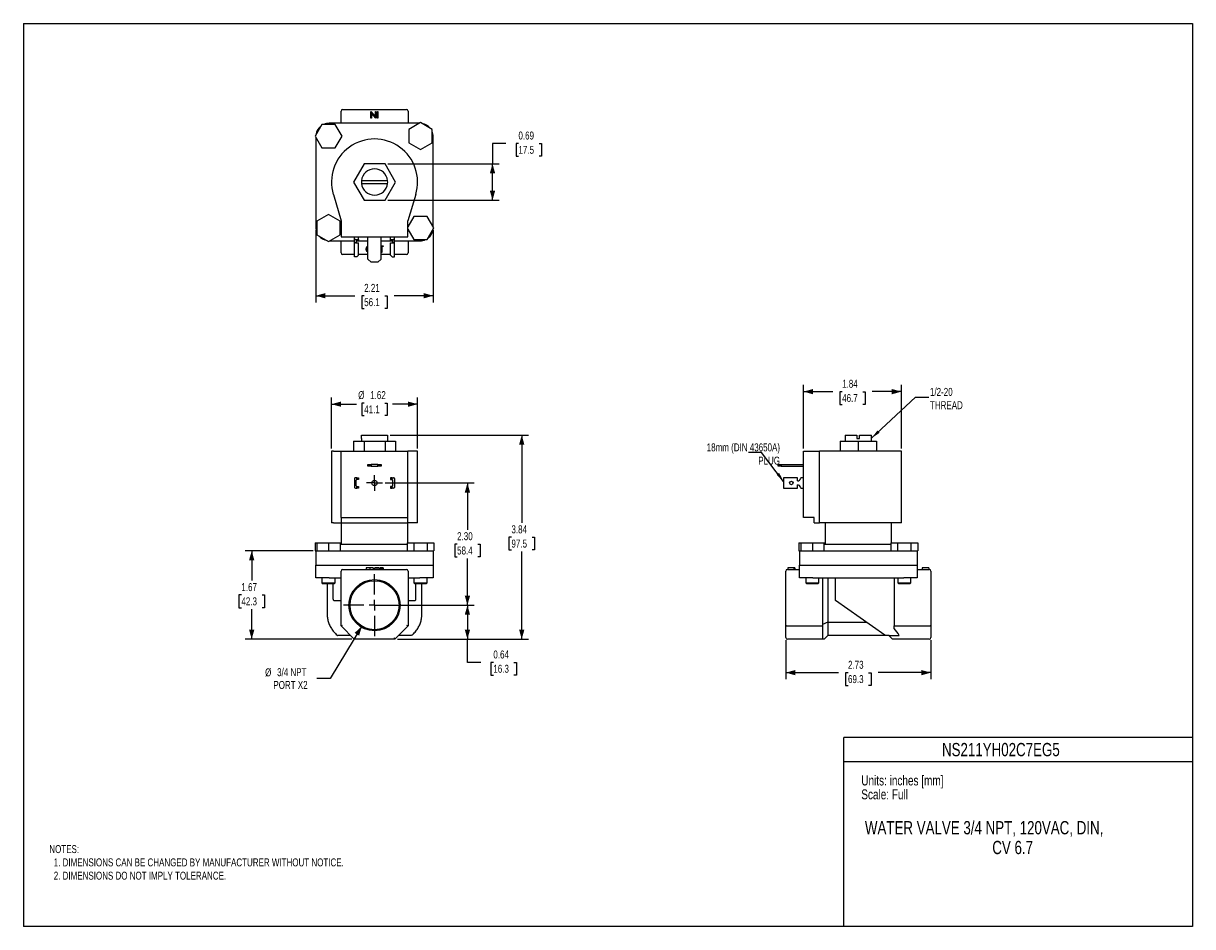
# Model space of a CAD drawing. Header units: inches. Extents: x 0 to 22, y 0 to 17.
import ezdxf
from ezdxf.enums import TextEntityAlignment as Align

# ---------------------------------------------------------------- set-up
doc = ezdxf.new("R2010")
doc.units = ezdxf.units.IN
doc.header["$MEASUREMENT"] = 0
doc.linetypes.add('SLD-Center', pattern=[0.75, 0.6, -0.05, 0.05, -0.05])
doc.linetypes.add('SLD-Solid', pattern=[0])
doc.layers.add('CENTER', color=40, linetype='SLD-Center')
doc.layers.add('SLD-DEFPOINTS', color=7, linetype='Continuous')
doc.layers.add('DIMENSIONS', color=140, linetype='SLD-Solid', lineweight=25)
doc.layers.add('TEXT', color=140, linetype='SLD-Solid', lineweight=25)
doc.styles.add('SLDTEXTSTYLE0', font='TXT', dxfattribs={"width": 0.75})
doc.dimstyles.new('SLDDIMSTYLE0', dxfattribs={"dimtxt": 0.15, "dimasz": 0.18, "dimexe": 0, "dimexo": 0.0625, "dimgap": 0.0375, "dimtad": 0, "dimtih": 1, "dimtoh": 1, "dimrnd": 1e-09, "dimzin": 12, "dimdsep": 46, "dimtxsty": 'SLDTEXTSTYLE0', "dimsah": 1, "dimcen": 0.09, "dimadec": 0, "dimazin": 3, "dimtfac": 1, "dimtofl": 0, "dimtmove": 0, "dimatfit": 3, "dimfxl": 0, "dimfrac": 2, "dimtolj": 1, "dimtzin": 12, "dimarcsym": 0})
doc.dimstyles.new('SLDDIMSTYLE1', dxfattribs={"dimtxt": 0.15, "dimasz": 0.18, "dimexe": 0, "dimexo": 0.0625, "dimgap": 0.0375, "dimtad": 0, "dimtih": 1, "dimtoh": 1, "dimrnd": 1e-09, "dimzin": 4, "dimdsep": 46, "dimtxsty": 'SLDTEXTSTYLE0', "dimsah": 1, "dimcen": 0.09, "dimadec": 0, "dimazin": 1, "dimtfac": 1, "dimtofl": 0, "dimtmove": 0, "dimatfit": 3, "dimfxl": 0, "dimfrac": 2, "dimtolj": 1, "dimtzin": 12, "dimarcsym": 0})
doc.dimstyles.new('SLDDIMSTYLE2', dxfattribs={"dimtxt": 0.15, "dimasz": 0.18, "dimexe": 0, "dimexo": 0.0625, "dimgap": 0.0375, "dimtad": 0, "dimtih": 1, "dimtoh": 1, "dimrnd": 1e-09, "dimdsep": 46, "dimtxsty": 'SLDTEXTSTYLE0', "dimsah": 1, "dimcen": 0.09, "dimadec": 0, "dimazin": 2, "dimtfac": 1, "dimtofl": 0, "dimtmove": 0, "dimatfit": 3, "dimfxl": 0, "dimfrac": 2, "dimtolj": 1, "dimtzin": 12, "dimarcsym": 0})
doc.dimstyles.new('SLDDIMSTYLE3', dxfattribs={"dimtxt": 0.15, "dimasz": 0.18, "dimexe": 0, "dimexo": 0.0625, "dimgap": 0.0375, "dimtad": 0, "dimtih": 1, "dimtoh": 1, "dimrnd": 1e-09, "dimzin": 12, "dimdsep": 46, "dimtxsty": 'SLDTEXTSTYLE0', "dimsah": 1, "dimcen": 0, "dimadec": 0, "dimazin": 3, "dimtfac": 1, "dimtofl": 0, "dimtmove": 0, "dimatfit": 3, "dimfxl": 0, "dimfrac": 2, "dimtolj": 1, "dimtzin": 12, "dimarcsym": 0})
doc.dimstyles.new('SLDDIMSTYLE4', dxfattribs={"dimtxt": 0.18, "dimasz": 0.18, "dimexe": 0, "dimexo": 0.0625, "dimgap": 0, "dimtad": 0, "dimtih": 1, "dimtoh": 1, "dimdec": 0, "dimrnd": 1e-09, "dimzin": 0, "dimdsep": 46, "dimtxsty": 'Standard', "dimsah": 1, "dimcen": 0.09, "dimadec": 0, "dimazin": 0, "dimtfac": 0.18, "dimtdec": 0, "dimtofl": 0, "dimtmove": 0, "dimatfit": 3, "dimfxl": 0, "dimfrac": 2, "dimtolj": 1, "dimtzin": 0, "dimarcsym": 0})

# ---------------------------------------------------------------- blocks, each defined once
blk = doc.blocks.new('SW_NOTE_0')
at = {"layer": 'TEXT', "color": 0, "insert": (0, 0.242), "char_height": 0.1875, "attachment_point": 1, "style": 'SLDTEXTSTYLE0'}
blk.add_mtext('Scale: Full', dxfattribs=at)
blk = doc.blocks.new('SW_NOTE_0_1')
at = {"layer": 'TEXT', "color": 0, "insert": (0, 0.242), "char_height": 0.1875, "attachment_point": 1, "style": 'SLDTEXTSTYLE0'}
blk.add_mtext('Units: inches [mm]', dxfattribs=at)
blk = doc.blocks.new('Block1')
at = {"color": 140, "linetype": 'SLD-Solid', "lineweight": 18}
blk.add_line((22, 0), (22, 3.56), dxfattribs=at)
at = {"layer": 'TEXT'}
for p, q in [((22, 3.56), (15.44, 3.56)), ((15.44, 0), (15.44, 3.56)), ((15.44, 3.11), (22, 3.11)), ((22, 0), (15.44, 0))]:
    blk.add_line(p, q, dxfattribs=at)
for name, p in [('SW_NOTE_0_1', (15.766, 2.603)), ('SW_NOTE_0', (15.766, 2.341))]:
    blk.add_blockref(name, p, dxfattribs=at)
at = {"layer": 'TEXT', "color": 140, "style": 'SLDTEXTSTYLE0', "width": 0.75}
for tag, p in [('AUTOATTR1', (18.695, 3.451)), ('AUTOATTR0_0', (18.733, 1.981)), ('AUTOATTR0_1', (18.747, 1.609))]:
    blk.add_attdef(tag, text='', height=0.25, dxfattribs=at).set_placement(p, align=Align.TOP_CENTER)
blk = doc.blocks.new('_D')
at = {"layer": 'DIMENSIONS'}
for p, q in [((6.904, 9.25), (9.502, 9.25)), ((9.377, 9.25), (9.377, 7.6)), ((9.183, 7.329), (9.137, 7.329)), ((9.137, 7.329), (9.137, 7.091)), ((9.571, 7.329), (9.616, 7.329)), ((9.616, 7.329), (9.616, 7.091)), ((9.137, 7.091), (9.183, 7.091)), ((9.377, 5.41), (9.377, 7.061)), ((9.616, 7.091), (9.571, 7.091)), ((7.037, 5.41), (9.502, 5.41))]:
    blk.add_line(p, q, dxfattribs=at)
for points in [[(9.377, 9.25), (9.327, 9.07), (9.427, 9.07)], [(9.377, 5.41), (9.427, 5.59), (9.327, 5.59)]]:
    blk.add_solid(points, dxfattribs=at)
at = {"layer": 'DIMENSIONS', "char_height": 0.15, "attachment_point": 1, "style": 'SLDTEXTSTYLE0'}
for s, insert in [('3.84', (9.183, 7.553)), ('97.5', (9.183, 7.284))]:
    blk.add_mtext(s, dxfattribs=dict(at, insert=insert))
blk = doc.blocks.new('_D_1')
at = {"layer": 'DIMENSIONS'}
for p, q in [((6.807, 8.35), (8.48, 8.35)), ((8.355, 8.35), (8.355, 7.47)), ((8.161, 7.199), (8.115, 7.199)), ((8.115, 7.199), (8.115, 6.961)), ((8.549, 7.199), (8.594, 7.199)), ((8.594, 7.199), (8.594, 6.961)), ((8.115, 6.961), (8.161, 6.961)), ((8.355, 6.05), (8.355, 6.931)), ((8.594, 6.961), (8.549, 6.961)), ((6.657, 6.05), (8.48, 6.05))]:
    blk.add_line(p, q, dxfattribs=at)
for points in [[(8.355, 8.35), (8.305, 8.17), (8.405, 8.17)], [(8.355, 6.05), (8.405, 6.23), (8.305, 6.23)]]:
    blk.add_solid(points, dxfattribs=at)
at = {"layer": 'DIMENSIONS', "char_height": 0.15, "attachment_point": 1, "style": 'SLDTEXTSTYLE0'}
for s, insert in [('2.30', (8.161, 7.423)), ('58.4', (8.161, 7.154))]:
    blk.add_mtext(s, dxfattribs=dict(at, insert=insert))
blk = doc.blocks.new('_D_2')
at = {"layer": 'DIMENSIONS'}
for p, q in [((7.238, 6.05), (8.48, 6.05)), ((8.355, 6.05), (8.355, 5.41)), ((7.037, 5.41), (8.48, 5.41)), ((8.355, 4.974), (8.355, 5.41)), ((8.605, 4.974), (8.355, 4.974)), ((8.843, 4.973), (8.797, 4.973)), ((8.797, 4.973), (8.797, 4.735)), ((9.231, 4.973), (9.276, 4.973)), ((9.276, 4.973), (9.276, 4.735)), ((8.797, 4.735), (8.843, 4.735)), ((9.276, 4.735), (9.231, 4.735))]:
    blk.add_line(p, q, dxfattribs=at)
for points in [[(8.355, 6.05), (8.305, 5.87), (8.405, 5.87)], [(8.355, 5.41), (8.405, 5.59), (8.305, 5.59)]]:
    blk.add_solid(points, dxfattribs=at)
at = {"layer": 'DIMENSIONS', "char_height": 0.15, "attachment_point": 1, "style": 'SLDTEXTSTYLE0'}
for s, insert in [('0.64', (8.843, 5.197)), ('16.3', (8.843, 4.928))]:
    blk.add_mtext(s, dxfattribs=dict(at, insert=insert))
blk = doc.blocks.new('_D_3')
at = {"layer": 'DIMENSIONS'}
for p, q in [((5.797, 8.998), (5.797, 9.958)), ((7.417, 8.998), (7.417, 9.958)), ((5.797, 9.833), (6.27, 9.833)), ((6.413, 9.855), (6.368, 9.855)), ((6.368, 9.855), (6.368, 9.617)), ((6.801, 9.855), (6.847, 9.855)), ((6.847, 9.855), (6.847, 9.617)), ((7.417, 9.833), (6.945, 9.833)), ((6.368, 9.617), (6.413, 9.617)), ((6.847, 9.617), (6.801, 9.617))]:
    blk.add_line(p, q, dxfattribs=at)
for points in [[(5.797, 9.833), (5.977, 9.783), (5.977, 9.883)], [(7.417, 9.833), (7.237, 9.883), (7.237, 9.783)]]:
    blk.add_solid(points, dxfattribs=at)
at = {"layer": 'DIMENSIONS', "char_height": 0.15, "attachment_point": 1, "style": 'SLDTEXTSTYLE0'}
for s, insert in [('%%c', (6.3, 10.079)), ('1.62', (6.526, 10.079)), ('41.1', (6.413, 9.811))]:
    blk.add_mtext(s, dxfattribs=dict(at, insert=insert))
blk = doc.blocks.new('_D_4')
at = {"layer": 'DIMENSIONS'}
for p, q in [((6.369, 5.656), (5.772, 4.669)), ((5.772, 4.669), (5.522, 4.669))]:
    blk.add_line(p, q, dxfattribs=at)
blk.add_solid([(6.369, 5.656), (6.233, 5.528), (6.318, 5.476)], dxfattribs=at)
at = {"layer": 'DIMENSIONS', "char_height": 0.15, "attachment_point": 1, "style": 'SLDTEXTSTYLE0'}
for s, insert in [('%%c', (4.548, 4.861)), ('3/4 NPT', (4.774, 4.864)), ('PORT X2', (4.704, 4.623))]:
    blk.add_mtext(s, dxfattribs=dict(at, insert=insert))
blk = doc.blocks.new('_D_5')
at = {"layer": 'DIMENSIONS'}
for p, q in [((5.452, 7.075), (4.171, 7.075)), ((4.296, 7.075), (4.296, 6.513)), ((4.102, 6.242), (4.056, 6.242)), ((4.056, 6.242), (4.056, 6.003)), ((4.49, 6.242), (4.535, 6.242)), ((4.535, 6.242), (4.535, 6.003)), ((4.056, 6.003), (4.102, 6.003)), ((4.296, 5.41), (4.296, 5.973)), ((4.535, 6.003), (4.49, 6.003)), ((6.177, 5.41), (4.171, 5.41))]:
    blk.add_line(p, q, dxfattribs=at)
for points in [[(4.296, 7.075), (4.246, 6.895), (4.346, 6.895)], [(4.296, 5.41), (4.346, 5.59), (4.246, 5.59)]]:
    blk.add_solid(points, dxfattribs=at)
at = {"layer": 'DIMENSIONS', "char_height": 0.15, "attachment_point": 1, "style": 'SLDTEXTSTYLE0'}
for s, insert in [('1.67', (4.102, 6.465)), ('42.3', (4.102, 6.197))]:
    blk.add_mtext(s, dxfattribs=dict(at, insert=insert))
blk = doc.blocks.new('SW_CENTERMARKSYMBOL_0')
at = {"layer": 'CENTER', "color": 0}
for p, q in [((0, 0.2), (0, 0.581)), ((-0.2, 0), (-0.581, 0)), ((0, 0), (-0.1, 0)), ((0, 0), (0, 0.1)), ((0, 0), (0, -0.1)), ((0, 0), (0.1, 0)), ((0.2, 0), (0.581, 0)), ((0, -0.2), (0, -0.581))]:
    blk.add_line(p, q, dxfattribs=at)
blk = doc.blocks.new('SW_CENTERMARKSYMBOL_1')
at = {"layer": 'CENTER', "color": 0}
for p, q in [((-0.1, 0), (-0.15, 0)), ((0, 0), (-0.1, 0)), ((0, 0.1), (0, 0.15)), ((0, 0), (0, 0.1)), ((0, 0), (0, -0.1)), ((0, 0), (0.1, 0)), ((0.1, 0), (0.15, 0)), ((0, -0.1), (0, -0.15))]:
    blk.add_line(p, q, dxfattribs=at)
blk = doc.blocks.new('_D_6')
at = {"layer": 'DIMENSIONS'}
for p, q in [((14.345, 5.39), (14.345, 4.655)), ((17.075, 5.39), (17.075, 4.655)), ((14.345, 4.78), (15.339, 4.78)), ((15.516, 4.779), (15.47, 4.779)), ((15.47, 4.779), (15.47, 4.541)), ((15.904, 4.779), (15.95, 4.779)), ((15.95, 4.779), (15.95, 4.541)), ((17.075, 4.78), (16.081, 4.78)), ((15.47, 4.541), (15.516, 4.541)), ((15.95, 4.541), (15.904, 4.541))]:
    blk.add_line(p, q, dxfattribs=at)
for points in [[(14.345, 4.78), (14.525, 4.73), (14.525, 4.83)], [(17.075, 4.78), (16.895, 4.83), (16.895, 4.73)]]:
    blk.add_solid(points, dxfattribs=at)
at = {"layer": 'DIMENSIONS', "char_height": 0.15, "attachment_point": 1, "style": 'SLDTEXTSTYLE0'}
for s, insert in [('2.73', (15.516, 5.003)), ('69.3', (15.516, 4.734))]:
    blk.add_mtext(s, dxfattribs=dict(at, insert=insert))
blk = doc.blocks.new('_D_7')
at = {"layer": 'DIMENSIONS'}
for p, q in [((14.68, 8.998), (14.68, 10.194)), ((16.52, 8.998), (16.52, 10.194)), ((14.68, 10.069), (15.229, 10.069)), ((15.406, 10.068), (15.36, 10.068)), ((15.36, 10.068), (15.36, 9.83)), ((15.794, 10.068), (15.84, 10.068)), ((15.84, 10.068), (15.84, 9.83)), ((16.52, 10.069), (15.971, 10.069)), ((15.36, 9.83), (15.406, 9.83)), ((15.84, 9.83), (15.794, 9.83))]:
    blk.add_line(p, q, dxfattribs=at)
for points in [[(14.68, 10.069), (14.86, 10.019), (14.86, 10.119)], [(16.52, 10.069), (16.34, 10.119), (16.34, 10.019)]]:
    blk.add_solid(points, dxfattribs=at)
at = {"layer": 'DIMENSIONS', "char_height": 0.15, "attachment_point": 1, "style": 'SLDTEXTSTYLE0'}
for s, insert in [('1.84', (15.406, 10.292)), ('46.7', (15.406, 10.023))]:
    blk.add_mtext(s, dxfattribs=dict(at, insert=insert))
blk = doc.blocks.new('_D_8')
at = {"layer": 'DIMENSIONS'}
for p, q in [((5.502, 13.109), (5.502, 11.749)), ((7.712, 13.109), (7.712, 11.749)), ((5.502, 11.874), (6.236, 11.874)), ((6.413, 11.873), (6.368, 11.873)), ((6.368, 11.873), (6.368, 11.635)), ((6.801, 11.873), (6.847, 11.873)), ((6.847, 11.873), (6.847, 11.635)), ((7.712, 11.874), (6.978, 11.874)), ((6.368, 11.635), (6.413, 11.635)), ((6.847, 11.635), (6.801, 11.635))]:
    blk.add_line(p, q, dxfattribs=at)
for points in [[(5.502, 11.874), (5.682, 11.824), (5.682, 11.924)], [(7.712, 11.874), (7.532, 11.924), (7.532, 11.824)]]:
    blk.add_solid(points, dxfattribs=at)
at = {"layer": 'DIMENSIONS', "char_height": 0.15, "attachment_point": 1, "style": 'SLDTEXTSTYLE0'}
for s, insert in [('2.21', (6.413, 12.097)), ('56.1', (6.413, 11.828))]:
    blk.add_mtext(s, dxfattribs=dict(at, insert=insert))
blk = doc.blocks.new('_D_9')
at = {"layer": 'DIMENSIONS'}
for p, q in [((9.077, 14.741), (8.827, 14.741)), ((8.827, 14.741), (8.827, 14.358)), ((9.315, 14.74), (9.269, 14.74)), ((9.269, 14.74), (9.269, 14.502)), ((9.703, 14.74), (9.749, 14.74)), ((9.749, 14.74), (9.749, 14.502)), ((6.856, 14.358), (8.952, 14.358)), ((8.827, 13.67), (8.827, 14.358)), ((9.269, 14.502), (9.315, 14.502)), ((9.749, 14.502), (9.703, 14.502)), ((6.856, 13.67), (8.952, 13.67))]:
    blk.add_line(p, q, dxfattribs=at)
for points in [[(8.827, 14.358), (8.777, 14.178), (8.877, 14.178)], [(8.827, 13.67), (8.877, 13.85), (8.777, 13.85)]]:
    blk.add_solid(points, dxfattribs=at)
at = {"layer": 'DIMENSIONS', "char_height": 0.15, "attachment_point": 1, "style": 'SLDTEXTSTYLE0'}
for s, insert in [('0.69', (9.315, 14.964)), ('17.5', (9.315, 14.695))]:
    blk.add_mtext(s, dxfattribs=dict(at, insert=insert))

msp = doc.modelspace()

# ---------------------------------------------------------------- linework, layer by layer
at = {"color": 7, "linetype": 'SLD-Solid'}
for p, q in [((0, 17), (0, 0)), ((0, 17), (22, 17)), ((22, 17), (22, 0)), ((22, 0), (0, 0))]:
    msp.add_line(p, q, dxfattribs=at)
for p, q in [((5.977, 15.119), (5.977, 15.349)), ((6.007, 15.379), (7.207, 15.379)), ((6.538, 15.214), (6.538, 15.339)), ((6.538, 15.339), (6.54, 15.339)), ((6.549, 15.214), (6.538, 15.214)), ((6.54, 15.339), (6.623, 15.241)), ((6.631, 15.214), (6.549, 15.312)), ((6.549, 15.312), (6.549, 15.214)), ((6.623, 15.241), (6.623, 15.339)), ((6.623, 15.339), (6.634, 15.339)), ((6.634, 15.214), (6.631, 15.214)), ((6.634, 15.339), (6.634, 15.214)), ((6.661, 15.214), (6.661, 15.339)), ((6.661, 15.339), (6.672, 15.339)), ((6.672, 15.214), (6.661, 15.214)), ((6.672, 15.339), (6.672, 15.214)), ((7.237, 15.349), (7.237, 15.119)), ((5.616, 15.098), (5.49, 14.879)), ((5.869, 15.098), (5.616, 15.098)), ((7.45, 15.119), (5.752, 15.119)), ((5.995, 14.879), (5.869, 15.098)), ((7.472, 15.132), (7.254, 15.005)), ((7.254, 15.005), (7.254, 14.753)), ((7.691, 15.005), (7.472, 15.132)), ((7.691, 14.753), (7.691, 15.005)), ((5.49, 14.879), (5.616, 14.66)), ((5.502, 14.857), (5.502, 13.159)), ((5.869, 14.66), (5.995, 14.879)), ((7.254, 14.753), (7.472, 14.626)), ((7.472, 14.626), (7.691, 14.753)), ((7.712, 13.171), (7.712, 14.869)), ((5.616, 14.66), (5.869, 14.66)), ((6.409, 14.358), (6.21, 14.014)), ((6.806, 14.358), (6.409, 14.358)), ((7.004, 14.014), (6.806, 14.358)), ((6.21, 14.014), (6.409, 13.67)), ((6.854, 14.039), (6.361, 14.039)), ((6.361, 13.989), (6.854, 13.989)), ((6.806, 13.67), (7.004, 14.014)), ((5.832, 13.779), (5.982, 13.284)), ((6.409, 13.67), (6.806, 13.67)), ((7.382, 13.779), (7.232, 13.284)), ((5.742, 13.402), (5.524, 13.275)), ((5.524, 13.275), (5.524, 13.023)), ((5.961, 13.275), (5.742, 13.402)), ((5.961, 13.023), (5.961, 13.275)), ((5.982, 13.284), (5.982, 12.984)), ((7.346, 13.368), (7.232, 13.171)), ((7.232, 12.984), (7.232, 13.284)), ((7.599, 13.368), (7.346, 13.368)), ((7.725, 13.149), (7.599, 13.368)), ((5.524, 13.023), (5.742, 12.896)), ((5.742, 12.896), (5.961, 13.023)), ((5.982, 12.984), (7.232, 12.984)), ((6.232, 12.928), (6.232, 12.984)), ((6.307, 12.93), (6.307, 12.984)), ((6.482, 12.564), (6.482, 12.984)), ((6.732, 12.564), (6.732, 12.984)), ((6.907, 12.93), (6.907, 12.984)), ((6.982, 12.928), (6.982, 12.984)), ((7.232, 13.127), (7.346, 12.93)), ((7.599, 12.93), (7.725, 13.149)), ((5.764, 12.909), (6.232, 12.909)), ((5.977, 12.679), (5.977, 12.909)), ((6.232, 12.87), (6.232, 12.928)), ((6.232, 12.609), (6.232, 12.87)), ((6.247, 12.87), (6.232, 12.87)), ((6.247, 12.93), (6.307, 12.93)), ((6.247, 12.87), (6.307, 12.87)), ((6.264, 12.909), (6.482, 12.909)), ((6.264, 12.907), (6.264, 12.87)), ((6.307, 12.921), (6.279, 12.921)), ((6.307, 12.93), (6.307, 12.921)), ((6.307, 12.639), (6.307, 12.87)), ((6.732, 12.909), (6.95, 12.909)), ((6.732, 12.814), (6.771, 12.814)), ((6.771, 12.801), (6.744, 12.801)), ((6.744, 12.801), (6.744, 12.689)), ((6.771, 12.814), (6.771, 12.801)), ((6.907, 12.93), (6.967, 12.93)), ((6.907, 12.921), (6.907, 12.93)), ((6.935, 12.921), (6.907, 12.921)), ((6.907, 12.87), (6.967, 12.87)), ((6.907, 12.639), (6.907, 12.87)), ((6.95, 12.87), (6.95, 12.907)), ((6.982, 12.87), (6.967, 12.87)), ((6.982, 12.87), (6.982, 12.928)), ((6.982, 12.909), (7.462, 12.909)), ((6.982, 12.609), (6.982, 12.87)), ((7.237, 12.909), (7.237, 12.679)), ((7.346, 12.93), (7.599, 12.93)), ((6.232, 12.649), (6.007, 12.649)), ((6.247, 12.609), (6.232, 12.609)), ((6.277, 12.609), (6.247, 12.609)), ((6.277, 12.609), (6.307, 12.639)), ((6.482, 12.649), (6.307, 12.649)), ((6.482, 12.564), (6.542, 12.504)), ((6.672, 12.504), (6.732, 12.564)), ((6.744, 12.689), (6.732, 12.689)), ((6.907, 12.649), (6.732, 12.649)), ((6.937, 12.609), (6.907, 12.639)), ((6.937, 12.609), (6.967, 12.609)), ((6.967, 12.609), (6.982, 12.609)), ((7.207, 12.649), (6.982, 12.649)), ((6.672, 12.504), (6.542, 12.504)), ((6.361, 9.19), (6.361, 9.25)), ((6.361, 9.25), (6.854, 9.25)), ((6.854, 9.25), (6.854, 9.19)), ((15.462, 9.25), (15.462, 9.134)), ((15.462, 9.25), (15.685, 9.25)), ((15.685, 9.25), (15.685, 9.19)), ((15.735, 9.19), (15.735, 9.25)), ((15.735, 9.25), (15.958, 9.25)), ((15.958, 9.134), (15.958, 9.25)), ((6.21, 9.134), (6.21, 8.948)), ((6.21, 9.134), (6.409, 9.134)), ((6.359, 9.19), (6.359, 9.134)), ((6.359, 9.19), (6.361, 9.19)), ((6.409, 9.134), (6.409, 8.948)), ((6.409, 9.134), (6.806, 9.134)), ((6.806, 9.134), (6.806, 8.948)), ((6.806, 9.134), (7.004, 9.134)), ((6.854, 9.19), (6.855, 9.19)), ((6.855, 9.134), (6.855, 9.19)), ((7.004, 9.134), (7.004, 8.948)), ((15.366, 9.134), (15.366, 8.948)), ((15.366, 9.134), (15.71, 9.134)), ((15.685, 9.19), (15.735, 9.19)), ((15.71, 9.134), (15.71, 8.948)), ((15.71, 9.134), (16.054, 9.134)), ((16.054, 9.134), (16.054, 8.948)), ((5.797, 8.948), (5.797, 7.598)), ((5.832, 8.948), (5.797, 8.948)), ((5.832, 8.948), (5.982, 8.948)), ((5.982, 7.698), (5.982, 8.948)), ((5.982, 8.948), (7.232, 8.948)), ((7.232, 7.698), (7.232, 8.948)), ((7.382, 8.948), (7.232, 8.948)), ((7.417, 8.948), (7.382, 8.948)), ((7.417, 7.598), (7.417, 8.948)), ((14.68, 7.698), (14.68, 8.948)), ((14.68, 8.948), (14.98, 8.948)), ((14.98, 7.598), (14.98, 8.948)), ((15.475, 8.948), (14.98, 8.948)), ((16.52, 8.948), (15.475, 8.948)), ((16.52, 7.598), (16.52, 8.948)), ((6.482, 8.668), (6.482, 8.7)), ((6.482, 8.7), (6.542, 8.7)), ((6.542, 8.668), (6.482, 8.668)), ((6.542, 8.7), (6.542, 8.668)), ((6.672, 8.7), (6.542, 8.7)), ((6.542, 8.668), (6.672, 8.668)), ((6.672, 8.668), (6.672, 8.7)), ((6.672, 8.7), (6.732, 8.7)), ((6.732, 8.668), (6.672, 8.668)), ((6.732, 8.7), (6.732, 8.668)), ((14.2, 8.668), (14.2, 8.7)), ((14.2, 8.7), (14.26, 8.7)), ((14.26, 8.668), (14.2, 8.668)), ((14.26, 8.7), (14.26, 8.668)), ((14.26, 8.7), (14.68, 8.7)), ((14.26, 8.668), (14.68, 8.668)), ((6.232, 8.434), (6.232, 8.267)), ((6.277, 8.449), (6.247, 8.449)), ((6.264, 8.299), (6.264, 8.402)), ((6.277, 8.417), (6.277, 8.449)), ((6.277, 8.449), (6.307, 8.449)), ((6.307, 8.417), (6.279, 8.417)), ((6.307, 8.449), (6.307, 8.417)), ((6.907, 8.449), (6.907, 8.417)), ((6.937, 8.449), (6.907, 8.449)), ((6.907, 8.417), (6.935, 8.417)), ((6.937, 8.417), (6.937, 8.449)), ((6.937, 8.449), (6.967, 8.449)), ((6.95, 8.299), (6.95, 8.402)), ((6.982, 8.434), (6.982, 8.267)), ((14.305, 8.449), (14.305, 8.434)), ((14.566, 8.449), (14.305, 8.449)), ((14.305, 8.434), (14.305, 8.267)), ((14.566, 8.434), (14.566, 8.449)), ((14.566, 8.389), (14.566, 8.434)), ((14.68, 8.449), (14.626, 8.449)), ((6.247, 8.252), (6.277, 8.252)), ((6.277, 8.252), (6.277, 8.284)), ((6.307, 8.252), (6.277, 8.252)), ((6.279, 8.284), (6.307, 8.284)), ((6.307, 8.284), (6.307, 8.252)), ((6.907, 8.284), (6.907, 8.252)), ((6.935, 8.284), (6.907, 8.284)), ((6.907, 8.252), (6.937, 8.252)), ((6.937, 8.252), (6.937, 8.284)), ((6.967, 8.252), (6.937, 8.252)), ((14.305, 8.267), (14.305, 8.252)), ((14.305, 8.252), (14.566, 8.252)), ((14.566, 8.267), (14.566, 8.312)), ((14.566, 8.252), (14.566, 8.267)), ((14.626, 8.252), (14.68, 8.252)), ((5.832, 7.598), (5.797, 7.598)), ((5.832, 7.598), (5.982, 7.598)), ((5.982, 7.698), (7.232, 7.698)), ((5.982, 7.698), (5.982, 7.598)), ((5.982, 7.598), (5.982, 7.2)), ((5.982, 7.598), (7.232, 7.598)), ((7.232, 7.598), (7.232, 7.698)), ((7.232, 7.225), (7.232, 7.598)), ((7.382, 7.598), (7.232, 7.598)), ((7.417, 7.598), (7.382, 7.598)), ((14.88, 7.698), (14.68, 7.698)), ((14.88, 7.598), (14.88, 7.698)), ((14.88, 7.598), (14.98, 7.598)), ((15.475, 7.598), (14.98, 7.598)), ((15.085, 7.598), (15.085, 7.2)), ((16.52, 7.598), (15.475, 7.598)), ((16.335, 7.225), (16.335, 7.598)), ((5.49, 7.225), (5.49, 7.075)), ((5.49, 7.225), (5.524, 7.225)), ((5.49, 7.075), (5.502, 7.075)), ((5.502, 7.075), (5.502, 6.8)), ((5.502, 7.075), (5.524, 7.075)), ((5.524, 7.225), (5.524, 7.075)), ((5.524, 7.225), (5.742, 7.225)), ((5.524, 7.075), (5.556, 7.075)), ((5.556, 7.075), (5.716, 7.075)), ((5.716, 7.075), (5.742, 7.075)), ((5.742, 7.225), (5.742, 7.075)), ((5.742, 7.225), (5.961, 7.225)), ((5.742, 7.075), (5.764, 7.075)), ((5.764, 7.075), (7.462, 7.075)), ((5.961, 7.225), (5.961, 7.075)), ((5.961, 7.225), (5.982, 7.225)), ((5.982, 7.2), (5.961, 7.179)), ((5.982, 7.2), (7.22, 7.2)), ((7.22, 7.225), (7.22, 7.075)), ((7.22, 7.225), (7.346, 7.225)), ((7.346, 7.225), (7.346, 7.075)), ((7.346, 7.225), (7.599, 7.225)), ((7.462, 7.075), (7.563, 7.075)), ((7.563, 7.075), (7.599, 7.075)), ((7.599, 7.225), (7.599, 7.075)), ((7.599, 7.225), (7.725, 7.225)), ((7.599, 7.075), (7.618, 7.075)), ((7.618, 7.075), (7.71, 7.075)), ((7.71, 7.075), (7.725, 7.075)), ((7.712, 7.075), (7.712, 6.8)), ((7.725, 7.225), (7.725, 7.075)), ((14.593, 7.225), (14.593, 7.075)), ((14.593, 7.225), (14.626, 7.225)), ((14.593, 7.075), (14.605, 7.075)), ((14.605, 7.075), (14.605, 6.8)), ((14.605, 7.075), (14.626, 7.075)), ((14.626, 7.225), (14.626, 7.075)), ((14.626, 7.225), (14.845, 7.225)), ((14.626, 7.075), (14.659, 7.075)), ((14.659, 7.075), (14.819, 7.075)), ((14.819, 7.075), (14.845, 7.075)), ((14.845, 7.225), (14.845, 7.075)), ((14.845, 7.225), (15.064, 7.225)), ((14.845, 7.075), (14.867, 7.075)), ((14.867, 7.075), (16.565, 7.075)), ((15.064, 7.225), (15.085, 7.225)), ((15.064, 7.225), (15.064, 7.075)), ((15.085, 7.2), (15.064, 7.179)), ((15.085, 7.2), (16.323, 7.2)), ((16.323, 7.225), (16.323, 7.075)), ((16.323, 7.225), (16.449, 7.225)), ((16.449, 7.225), (16.449, 7.075)), ((16.449, 7.225), (16.701, 7.225)), ((16.565, 7.075), (16.666, 7.075)), ((16.666, 7.075), (16.701, 7.075)), ((16.701, 7.225), (16.701, 7.075)), ((16.701, 7.225), (16.828, 7.225)), ((16.701, 7.075), (16.72, 7.075)), ((16.72, 7.075), (16.812, 7.075)), ((16.812, 7.075), (16.828, 7.075)), ((16.815, 7.075), (16.815, 6.8)), ((16.828, 7.225), (16.828, 7.075)), ((5.502, 6.564), (5.502, 6.8)), ((5.502, 6.8), (5.752, 6.8)), ((5.502, 6.8), (5.752, 6.8)), ((5.752, 6.8), (7.462, 6.8)), ((5.752, 6.8), (7.462, 6.8)), ((5.977, 5.66), (5.977, 6.691)), ((6.007, 6.721), (7.207, 6.721)), ((6.45, 6.751), (6.45, 6.721)), ((6.516, 6.751), (6.516, 6.721)), ((6.582, 6.751), (6.582, 6.721)), ((6.607, 6.751), (6.607, 6.721)), ((6.61, 6.751), (6.61, 6.721)), ((6.649, 6.751), (6.649, 6.721)), ((6.687, 6.751), (6.687, 6.721)), ((6.705, 6.751), (6.705, 6.721)), ((6.732, 6.751), (6.705, 6.751)), ((6.744, 6.751), (6.732, 6.751)), ((6.732, 6.751), (6.732, 6.721)), ((6.744, 6.751), (6.744, 6.721)), ((6.771, 6.751), (6.744, 6.751)), ((6.771, 6.751), (6.771, 6.721)), ((7.237, 6.691), (7.237, 5.66)), ((7.462, 6.8), (7.712, 6.8)), ((7.462, 6.8), (7.712, 6.8)), ((7.712, 6.8), (7.712, 6.564)), ((14.345, 5.673), (14.345, 6.691)), ((14.375, 6.721), (14.605, 6.721)), ((14.382, 6.751), (14.382, 6.721)), ((14.383, 6.751), (14.382, 6.751)), ((14.385, 6.751), (14.385, 6.721)), ((14.497, 6.751), (14.385, 6.751)), ((14.497, 6.751), (14.497, 6.721)), ((14.51, 6.751), (14.497, 6.751)), ((14.51, 6.751), (14.51, 6.721)), ((14.513, 6.751), (14.512, 6.751)), ((14.513, 6.751), (14.513, 6.721)), ((14.605, 6.564), (14.605, 6.8)), ((14.605, 6.8), (14.855, 6.8)), ((14.605, 6.8), (14.855, 6.8)), ((14.855, 6.8), (16.565, 6.8)), ((14.855, 6.8), (16.565, 6.8)), ((16.565, 6.8), (16.815, 6.8)), ((16.565, 6.8), (16.815, 6.8)), ((16.815, 6.8), (16.815, 6.564)), ((16.815, 6.721), (17.045, 6.721)), ((16.91, 6.751), (16.91, 6.721)), ((17.035, 6.751), (16.91, 6.751)), ((17.035, 6.751), (17.035, 6.721)), ((17.075, 6.691), (17.075, 5.673)), ((5.752, 6.564), (5.502, 6.564)), ((5.618, 6.564), (5.618, 6.47)), ((5.618, 6.47), (5.638, 6.45)), ((5.618, 6.47), (5.866, 6.47)), ((5.846, 6.45), (5.638, 6.45)), ((5.717, 6.45), (5.717, 5.872)), ((5.752, 6.564), (5.977, 6.564)), ((5.828, 6.163), (5.828, 6.45)), ((5.846, 6.45), (5.866, 6.47)), ((5.866, 6.47), (5.866, 6.564)), ((7.237, 6.564), (7.462, 6.564)), ((7.348, 6.564), (7.348, 6.47)), ((7.348, 6.47), (7.368, 6.45)), ((7.348, 6.47), (7.596, 6.47)), ((7.576, 6.45), (7.368, 6.45)), ((7.387, 6.163), (7.387, 6.45)), ((7.712, 6.564), (7.462, 6.564)), ((7.497, 5.872), (7.497, 6.45)), ((7.576, 6.45), (7.596, 6.47)), ((7.596, 6.47), (7.596, 6.564)), ((14.855, 6.564), (14.605, 6.564)), ((14.721, 6.564), (14.721, 6.47)), ((14.721, 6.47), (14.741, 6.45)), ((14.721, 6.47), (14.969, 6.47)), ((14.949, 6.45), (14.741, 6.45)), ((14.855, 6.564), (16.565, 6.564)), ((14.949, 6.45), (14.969, 6.47)), ((14.969, 6.47), (14.969, 6.564)), ((15.035, 6.564), (15.035, 5.66)), ((15.135, 6.564), (15.135, 5.73)), ((15.28, 6.163), (15.28, 6.564)), ((16.385, 6.564), (16.385, 5.66)), ((16.451, 6.564), (16.451, 6.47)), ((16.451, 6.47), (16.471, 6.45)), ((16.451, 6.47), (16.699, 6.47)), ((16.679, 6.45), (16.471, 6.45)), ((16.815, 6.564), (16.565, 6.564)), ((16.679, 6.45), (16.699, 6.47)), ((16.699, 6.47), (16.699, 6.564)), ((5.853, 6.136), (5.977, 6.136)), ((7.237, 6.136), (7.362, 6.136)), ((16.209, 5.486), (15.28, 6.136)), ((15.135, 5.73), (15.035, 5.689)), ((15.135, 5.73), (15.135, 5.48)), ((15.135, 5.73), (15.86, 5.73)), ((5.977, 5.66), (6.007, 5.673)), ((6.227, 5.41), (5.977, 5.66)), ((7.237, 5.66), (6.987, 5.41)), ((7.207, 5.673), (7.237, 5.66)), ((14.345, 5.44), (14.345, 5.673)), ((14.375, 5.66), (15.035, 5.66)), ((15.035, 5.66), (15.035, 5.41)), ((16.385, 5.66), (17.045, 5.66)), ((16.385, 5.61), (16.385, 5.66)), ((17.075, 5.673), (17.075, 5.44)), ((6.157, 5.48), (5.91, 5.48)), ((6.24, 5.44), (6.227, 5.41)), ((6.987, 5.41), (6.227, 5.41)), ((6.975, 5.44), (6.987, 5.41)), ((7.304, 5.48), (7.057, 5.48)), ((15.035, 5.41), (14.375, 5.41)), ((15.065, 5.41), (15.035, 5.41)), ((15.135, 5.48), (15.065, 5.41)), ((16.227, 5.48), (15.135, 5.48)), ((16.355, 5.41), (16.285, 5.48)), ((16.289, 5.48), (16.478, 5.48)), ((17.045, 5.41), (16.355, 5.41))]:
    msp.add_line(p, q)
for centre, radius in [((6.607, 8.35), 0.05), ((14.45, 8.35), 0.0335), ((6.607, 6.05), 0.481), ((6.607, 6.05), 0.461)]:
    msp.add_circle(centre, radius)
for centre, radius, start, end in [((6.007, 15.349), 0.03, 90, 180), ((7.207, 15.349), 0.03, 0, 90), ((5.752, 14.869), 0.25, 128.3789, 171.6211), ((5.752, 14.869), 0.25, 90, 113.7943), ((7.462, 14.869), 0.25, 38.3789, 81.6211), ((7.462, 14.869), 0.25, 0, 23.7943), ((6.607, 14.014), 0.81, 343.1245, 196.8755), ((6.607, 14.014), 0.248, 5.7856, 174.2144), ((6.607, 14.014), 0.248, 174.2144, 185.7856), ((6.607, 14.014), 0.248, 185.7856, 354.2144), ((6.607, 14.014), 0.248, 354.2144, 5.7856), ((5.752, 13.159), 0.25, 180, 203.7943), ((5.752, 13.159), 0.25, 218.3789, 261.6211), ((7.462, 13.159), 0.25, 308.3789, 351.6211), ((7.462, 13.159), 0.25, 270, 293.7943), ((6.007, 12.679), 0.03, 180, 270), ((7.207, 12.679), 0.03, 270, 0), ((6.247, 8.434), 0.015, 90, 180), ((6.279, 8.402), 0.015, 97.6623, 180), ((6.279, 8.402), 0.015, 90, 97.6623), ((6.935, 8.402), 0.015, 82.3377, 90), ((6.935, 8.402), 0.015, 0, 82.3377), ((6.967, 8.434), 0.015, 0, 90), ((14.566, 8.449), 0.06, 270, 345.5225), ((6.247, 8.267), 0.015, 180, 270), ((6.279, 8.299), 0.015, 180, 262.3377), ((6.279, 8.299), 0.015, 262.3377, 270), ((6.935, 8.299), 0.015, 270, 277.6623), ((6.935, 8.299), 0.015, 277.6623, 0), ((6.967, 8.267), 0.015, 270, 0), ((14.566, 8.252), 0.06, 14.4775, 90), ((6.007, 6.691), 0.03, 90, 180), ((7.207, 6.691), 0.03, 0, 90), ((14.375, 6.691), 0.03, 90, 180), ((17.045, 6.691), 0.03, 0, 90), ((15.71, 5.03), 0.89, 30.3724, 40.6743), ((14.375, 5.44), 0.03, 180, 270), ((17.045, 5.44), 0.03, 270, 0)]:
    msp.add_arc(centre, radius, start, end)
for centre, major_axis, ratio, start_param, end_param in [((6.607, 5.872), (0.89, 0), 0.676605, 3.141593, 3.145996), ((6.607, 5.872), (0.89, 0), 0.676605, 6.213987, 6.351312), ((14.375, 5.673), (0.03, 0), 0.414214, 3.141593, 4.712389), ((17.045, 5.673), (0.03, 0), 0.414214, 4.712389, 6.283185)]:
    msp.add_ellipse(centre, major_axis=major_axis, ratio=ratio, start_param=start_param, end_param=end_param)
for points, knots in [([(6.247, 12.93), (6.243, 12.93), (6.239, 12.93), (6.234, 12.93), (6.232, 12.929), (6.232, 12.928)], [0, 0, 0, 0, 0.5, 0.5, 1, 1, 1, 1]), ([(6.279, 12.921), (6.277, 12.921), (6.275, 12.92), (6.271, 12.919), (6.269, 12.918), (6.265, 12.914), (6.264, 12.911), (6.264, 12.907)], [0, 0, 0, 0, 0.25, 0.25, 0.5, 0.5, 1, 1, 1, 1]), ([(6.45, 12.751), (6.451, 12.76), (6.454, 12.779), (6.468, 12.799), (6.479, 12.805), (6.482, 12.807)], [0, 0, 0, 0, 0.423817, 0.847429, 1, 1, 1, 1]), ([(6.482, 12.791), (6.479, 12.79), (6.471, 12.784), (6.463, 12.769), (6.462, 12.757), (6.461, 12.751)], [0, 0, 0, 0, 0.220908, 0.610375, 1, 1, 1, 1]), ([(6.95, 12.907), (6.95, 12.911), (6.949, 12.914), (6.946, 12.918), (6.944, 12.919), (6.94, 12.92), (6.938, 12.921), (6.935, 12.921)], [0, 0, 0, 0, 0.5, 0.5, 0.75, 0.75, 1, 1, 1, 1]), ([(6.982, 12.928), (6.982, 12.929), (6.981, 12.93), (6.975, 12.93), (6.971, 12.93), (6.967, 12.93)], [0, 0, 0, 0, 0.5, 0.5, 1, 1, 1, 1]), ([(6.482, 12.695), (6.481, 12.695), (6.475, 12.698), (6.464, 12.71), (6.452, 12.728), (6.451, 12.743), (6.45, 12.751)], [0, 0, 0, 0, 0.0429665, 0.3284522, 0.6641643, 1, 1, 1, 1]), ([(6.461, 12.751), (6.462, 12.743), (6.465, 12.728), (6.475, 12.714), (6.482, 12.71), (6.482, 12.71)], [0, 0, 0, 0, 0.489078, 0.978584, 1, 1, 1, 1]), ([(14.624, 8.434), (14.625, 8.438), (14.626, 8.442), (14.626, 8.447), (14.626, 8.449), (14.626, 8.449)], [0, 0, 0, 0, 0.5, 0.5, 1, 1, 1, 1]), ([(14.626, 8.252), (14.626, 8.252), (14.626, 8.253), (14.626, 8.259), (14.625, 8.263), (14.624, 8.267)], [0, 0, 0, 0, 0.5, 0.5, 1, 1, 1, 1]), ([(6.516, 6.751), (6.514, 6.751), (6.509, 6.751), (6.503, 6.751), (6.497, 6.751), (6.491, 6.751), (6.485, 6.751), (6.479, 6.751), (6.474, 6.751), (6.469, 6.751), (6.465, 6.751), (6.461, 6.751), (6.458, 6.751), (6.455, 6.751), (6.453, 6.751), (6.451, 6.751), (6.45, 6.751), (6.45, 6.751), (6.45, 6.751)], [0, 0, 0, 0, 0.065819, 0.129747, 0.192072, 0.253459, 0.31457, 0.37628, 0.439026, 0.503267, 0.567493, 0.629705, 0.691, 0.751452, 0.812004, 0.87315, 0.935635, 1, 1, 1, 1]), ([(6.582, 6.751), (6.582, 6.751), (6.581, 6.751), (6.581, 6.751), (6.579, 6.751), (6.577, 6.751), (6.574, 6.751), (6.571, 6.751), (6.567, 6.751), (6.563, 6.751), (6.558, 6.751), (6.553, 6.751), (6.547, 6.751), (6.541, 6.751), (6.536, 6.751), (6.529, 6.751), (6.523, 6.751), (6.518, 6.751), (6.516, 6.751)], [0, 0, 0, 0, 0.065227, 0.128569, 0.19032, 0.251378, 0.312388, 0.373789, 0.436431, 0.500567, 0.564687, 0.627136, 0.688455, 0.749246, 0.810155, 0.871671, 0.934773, 1, 1, 1, 1]), ([(6.649, 6.751), (6.647, 6.751), (6.645, 6.751), (6.642, 6.751), (6.638, 6.751), (6.635, 6.751), (6.632, 6.751), (6.629, 6.751), (6.626, 6.751), (6.623, 6.751), (6.621, 6.751), (6.619, 6.751), (6.617, 6.751), (6.615, 6.751), (6.613, 6.751), (6.612, 6.751), (6.61, 6.751), (6.61, 6.751), (6.61, 6.751)], [0, 0, 0, 0, 0.0711745, 0.1396441, 0.2063172, 0.2713732, 0.3354181, 0.3980763, 0.4606079, 0.5229695, 0.5847157, 0.6448949, 0.7042906, 0.7629982, 0.8210874, 0.8801039, 0.9393885, 1, 1, 1, 1]), ([(6.687, 6.751), (6.687, 6.751), (6.687, 6.751), (6.687, 6.751), (6.687, 6.751), (6.687, 6.751), (6.686, 6.751), (6.686, 6.751), (6.685, 6.751), (6.684, 6.751), (6.683, 6.751), (6.682, 6.751), (6.681, 6.751), (6.68, 6.751), (6.678, 6.751), (6.676, 6.751), (6.674, 6.751), (6.672, 6.751), (6.669, 6.751), (6.667, 6.751), (6.664, 6.751), (6.661, 6.751), (6.658, 6.751), (6.655, 6.751), (6.652, 6.751), (6.65, 6.751), (6.649, 6.751)], [0, 0, 0, 0, 0.054858, 0.1070588, 0.1569784, 0.2039923, 0.2484915, 0.2904833, 0.330489, 0.3678859, 0.4038581, 0.4400093, 0.476295, 0.5127923, 0.5504848, 0.5883811, 0.6276453, 0.6679795, 0.7084328, 0.7486023, 0.7890878, 0.8294612, 0.870371, 0.9122142, 0.9555466, 1, 1, 1, 1]), ([(5.828, 6.163), (5.828, 6.156), (5.83, 6.149), (5.837, 6.142), (5.84, 6.14), (5.846, 6.137), (5.849, 6.136), (5.853, 6.136)], [0, 0, 0, 0, 0.5, 0.5, 0.75, 0.75, 1, 1, 1, 1]), ([(7.362, 6.136), (7.365, 6.136), (7.369, 6.137), (7.375, 6.14), (7.378, 6.142), (7.382, 6.147), (7.384, 6.15), (7.386, 6.156), (7.387, 6.159), (7.387, 6.163)], [0, 0, 0, 0, 0.25, 0.25, 0.5, 0.5, 0.75, 0.75, 1, 1, 1, 1]), ([(15.28, 6.136), (15.28, 6.136), (15.28, 6.137), (15.28, 6.14), (15.28, 6.142), (15.28, 6.147), (15.28, 6.15), (15.28, 6.156), (15.28, 6.159), (15.28, 6.163)], [0, 0, 0, 0, 0.25, 0.25, 0.5, 0.5, 0.75, 0.75, 1, 1, 1, 1]), ([(5.717, 5.869), (5.718, 5.858), (5.718, 5.834), (5.723, 5.798), (5.731, 5.76), (5.742, 5.722), (5.756, 5.686), (5.773, 5.649), (5.794, 5.614), (5.817, 5.58), (5.843, 5.547), (5.871, 5.515), (5.893, 5.493), (5.906, 5.482), (5.908, 5.48)], [0, 0, 0, 0, 0.080123, 0.172821, 0.265318, 0.357526, 0.449349, 0.540675, 0.63138, 0.721335, 0.810408, 0.898476, 0.985427, 1, 1, 1, 1]), ([(7.306, 5.48), (7.313, 5.486), (7.33, 5.502), (7.356, 5.529), (7.383, 5.561), (7.408, 5.594), (7.43, 5.628), (7.449, 5.664), (7.465, 5.7), (7.478, 5.737), (7.487, 5.775), (7.493, 5.805), (7.494, 5.823), (7.495, 5.827)], [0, 0, 0, 0, 0.057147, 0.15375, 0.251662, 0.350765, 0.450924, 0.551984, 0.653783, 0.756157, 0.858949, 0.962013, 1, 1, 1, 1]), ([(5.91, 5.48), (5.909, 5.48), (5.908, 5.48), (5.908, 5.48), (5.908, 5.48)], [0, 0, 0, 0, 0.860386, 1, 1, 1, 1]), ([(5.91, 5.48), (5.912, 5.48), (5.913, 5.481), (5.916, 5.483), (5.918, 5.484), (5.92, 5.486)], [0, 0, 0, 0, 0.5, 0.5, 1, 1, 1, 1]), ([(7.304, 5.48), (7.303, 5.48), (7.302, 5.481), (7.298, 5.483), (7.297, 5.484), (7.295, 5.486)], [0, 0, 0, 0, 0.5, 0.5, 1, 1, 1, 1]), ([(16.227, 5.48), (16.223, 5.48), (16.22, 5.481), (16.215, 5.483), (16.212, 5.484), (16.209, 5.486)], [0, 0, 0, 0, 0.5, 0.5, 1, 1, 1, 1]), ([(16.289, 5.48), (16.28, 5.48), (16.271, 5.48), (16.255, 5.48), (16.249, 5.48), (16.241, 5.48), (16.238, 5.48), (16.232, 5.48), (16.229, 5.48), (16.227, 5.48)], [0, 0, 0, 0, 0.5, 0.5, 0.75, 0.75, 0.875, 0.875, 1, 1, 1, 1])]:
    msp.add_open_spline(points, degree=3, knots=knots)

# ---------------------------------------------------------------- block references
at = {"layer": 'CENTER'}
for name, p in [('SW_CENTERMARKSYMBOL_1', (6.607, 8.35)), ('SW_CENTERMARKSYMBOL_0', (6.607, 6.05))]:
    msp.add_blockref(name, p, dxfattribs=at)
at = {"layer": 'SLD-DEFPOINTS'}
ref = msp.add_blockref('Block1', (0, 0), dxfattribs=at)
ref.add_attrib('AUTOATTR0_0', 'WATER VALVE 3/4 NPT, 120VAC, DIN, ', dxfattribs={"layer": 'TEXT', "height": 0.25, "style": 'SLDTEXTSTYLE0', "width": 0.75}).set_placement((15.834, 1.662), align=Align.BOTTOM_LEFT)
ref.add_attrib('AUTOATTR0_1', 'CV 6.7', dxfattribs={"layer": 'TEXT', "height": 0.25, "style": 'SLDTEXTSTYLE0', "width": 0.75}).set_placement((18.231, 1.289), align=Align.BOTTOM_LEFT)
ref.add_attrib('AUTOATTR1', 'NS211YH02C7EG5', dxfattribs={"layer": 'TEXT', "height": 0.25, "style": 'SLDTEXTSTYLE0', "width": 0.75}).set_placement((17.284, 3.132), align=Align.BOTTOM_LEFT)

# ---------------------------------------------------------------- texts
at = {"layer": 'TEXT', "char_height": 0.15, "style": 'SLDTEXTSTYLE0'}
for s, insert, attachment_point in [('1/2-20^JTHREAD', (17.058, 10.139), 1), ('18mm (DIN 43650A)^JPLUG', (14.237, 9.095), 3), ('NOTES:^J  1. DIMENSIONS CAN BE CHANGED BY MANUFACTURER WITHOUT NOTICE.^J  2. DIMENSIONS DO NOT IMPLY TOLERANCE.', (0.488, 1.534), 1)]:
    msp.add_mtext(s, dxfattribs=dict(at, insert=insert, attachment_point=attachment_point))

# ---------------------------------------------------------------- dimensions: what is measured, and where the dimension line sits
at = {"layer": 'DIMENSIONS'}
for base, p1, p2, angle, dimstyle, picture, middle in [((8.827, 14.358), (6.806, 13.67), (6.806, 14.358), 90, 'SLDDIMSTYLE2', '_D_9', (8.827, 14.741)), ((9.377, 9.25), (6.987, 5.41), (6.854, 9.25), 90, 'SLDDIMSTYLE0', '_D', (9.377, 7.33)), ((8.355, 6.05), (6.757, 8.35), (6.607, 6.05), 90, 'SLDDIMSTYLE1', '_D_1', (8.355, 7.2)), ((4.295792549, 5.410260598), (5.502287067, 7.075260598), (6.227287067, 5.410260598), 90, 'SLDDIMSTYLE0', '_D_5', (4.295792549, 6.242760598)), ((8.355, 5.41), (7.188, 6.05), (6.987, 5.41), 90, 'SLDDIMSTYLE2', '_D_2', (8.355, 4.974)), ((17.075, 4.78), (14.345, 5.44), (17.075, 5.44), 0, 'SLDDIMSTYLE0', '_D_6', (15.71, 4.78))]:
    dim = msp.add_linear_dim(base=base, p1=p1, p2=p2, angle=angle, dimstyle=dimstyle, dxfattribs=at)
    dim.commit()
    dim.dimension.update_dxf_attribs({"geometry": picture, "text_midpoint": middle, "dimtype": 160})
for base, p1, p2, picture, middle in [((7.712, 11.874), (5.502, 13.159), (7.712, 13.159), '_D_8', (6.607, 11.874)), ((16.52, 10.069), (14.68, 8.948), (16.52, 8.948), '_D_7', (15.6, 10.069))]:
    dim = msp.add_linear_dim(base=base, p1=p1, p2=p2, dimstyle='SLDDIMSTYLE0', dxfattribs=at)
    dim.commit()
    dim.dimension.update_dxf_attribs({"geometry": picture, "text_midpoint": middle, "dimtype": 160})
dim = msp.add_linear_dim(base=(7.417, 9.833), p1=(5.797, 8.948), p2=(7.417, 8.948), text='%%c<>', dimstyle='SLDDIMSTYLE0', dxfattribs=at)
dim.commit()
dim.dimension.update_dxf_attribs({"geometry": '_D_3', "text_midpoint": (6.607, 9.833), "dimtype": 160})
dim = msp.add_diameter_dim_2p(p1=(6.846, 6.445), p2=(6.369, 5.656), text='%%c3/4 NPT\\PPORT X2', dimstyle='SLDDIMSTYLE3', override={"dimpost": '<>'}, dxfattribs=at)
dim.commit()
dim.dimension.update_dxf_attribs({"geometry": '_D_4', "text_midpoint": (5.019, 4.669), "dimtype": 163})

# ---------------------------------------------------------------- leaders
at = {"layer": 'TEXT'}
for points in [[(15.958, 9.193), (16.784, 9.966), (17.034, 9.966)], [(14.305, 8.38), (13.891, 8.921), (13.641, 8.921)]]:
    msp.add_leader(points, dimstyle='SLDDIMSTYLE4', dxfattribs=at)

doc.saveas('drawing.dxf')
